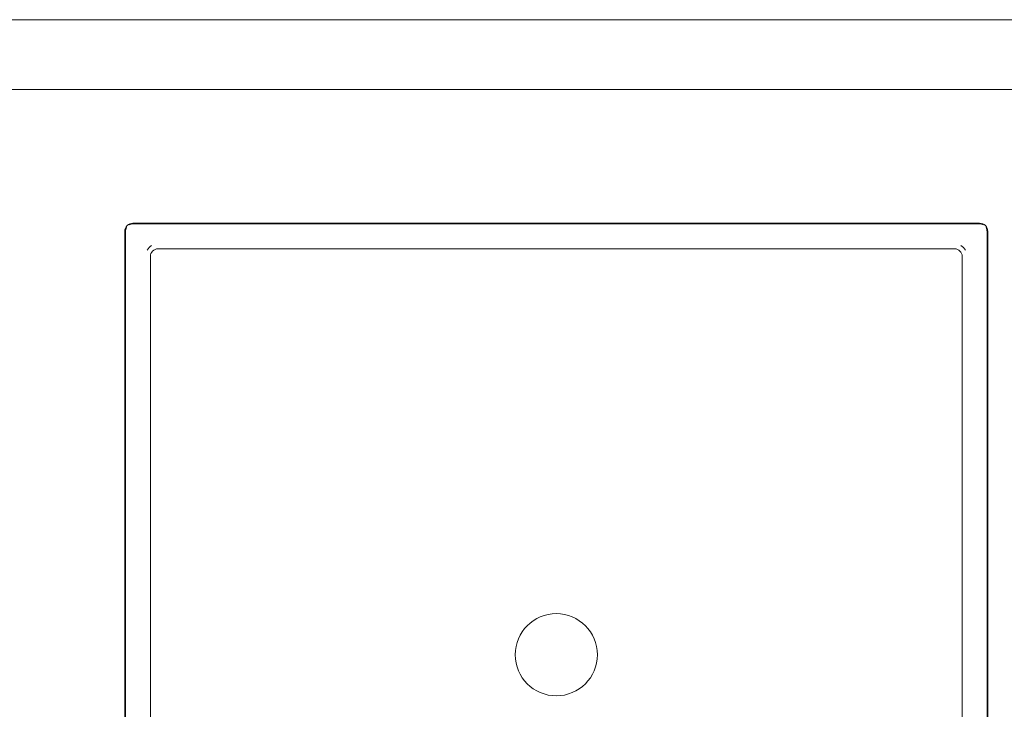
# Model space of a CAD drawing. Header units: millimetres. Extents: x -281 to 121694, y -16481 to 65128.
# Tile 14 of 256: x 15034 to 15430, y 11773 to 12050. Entities that reach past the tile are written whole.
import ezdxf

# ---------------------------------------------------------------- set-up
doc = ezdxf.new("R2010")
doc.units = ezdxf.units.MM
for name, color, linetype, lineweight in [('A--L$01A__Algemeen', 7, 'Continuous', 5), ('A--L74__VasteSanitaireVoorz', 1, 'Continuous', 5), ('A--L82__LosseGebruikersInvent', 1, 'Continuous', 5)]:
    doc.layers.add(name, color=color, linetype=linetype, lineweight=lineweight)

# ---------------------------------------------------------------- blocks, each defined once
blk = doc.blocks.new('NLRS_82_FU_UN_spoekbak_gen_kad - spoelbak dxbxh 900x900x957-V232-L_80_ 14')
at = {"layer": 'A--L$01A__Algemeen'}
for p, q in [((-173.28, -492.32), (-173.28, -152.32)), ((173.28, -152.32), (173.28, -492.32)), ((170, -495.6), (-170, -495.6)), ((-422, -549.32), (422, -549.32)), ((0, -549.32), (-422, -549.32)), ((0, -549.32), (422, -549.32)), ((-450, -577.32), (450, -577.32))]:
    blk.add_line(p, q, dxfattribs=at)
for centre, start, end in [((-170, -492.32), 180, 270), ((170, -492.32), 270, 0)]:
    blk.add_arc(centre, 3.28, start, end, dxfattribs=at)
at = {"layer": 'A--L74__VasteSanitaireVoorz'}
for p, q in [((-173, -492.32), (-173, -152.32)), ((173, -152.32), (173, -492.32)), ((-163, -162.32), (-163, -482.32)), ((163, -482.32), (163, -162.32)), ((-160, -485.32), (160, -485.32)), ((170, -495.32), (-170, -495.32))]:
    blk.add_line(p, q, dxfattribs=at)
for centre, radius, start, end in [((0, -322.32), 16.5, 0, 180), ((0, -322.32), 16.5, 180, 360), ((-160, -482.32), 3, 180, 270), ((160, -482.32), 3, 270, 0), ((-160, -482.32), 5, 210, 240), ((160, -482.32), 5, 300, 330), ((-170, -492.32), 3, 180, 210), ((170, -492.32), 3, 330, 360), ((-170, -492.32), 3, 240, 270), ((170, -492.32), 3, 270, 300)]:
    blk.add_arc(centre, radius, start, end, dxfattribs=at)

msp = doc.modelspace()

# ---------------------------------------------------------------- block references
at = {"layer": 'A--L82__LosseGebruikersInvent', "rotation": 180}
msp.add_blockref('NLRS_82_FU_UN_spoekbak_gen_kad - spoelbak dxbxh 900x900x957-V232-L_80_ 14', (15249.99, 11472.41), dxfattribs=at)

doc.saveas('drawing.dxf')
